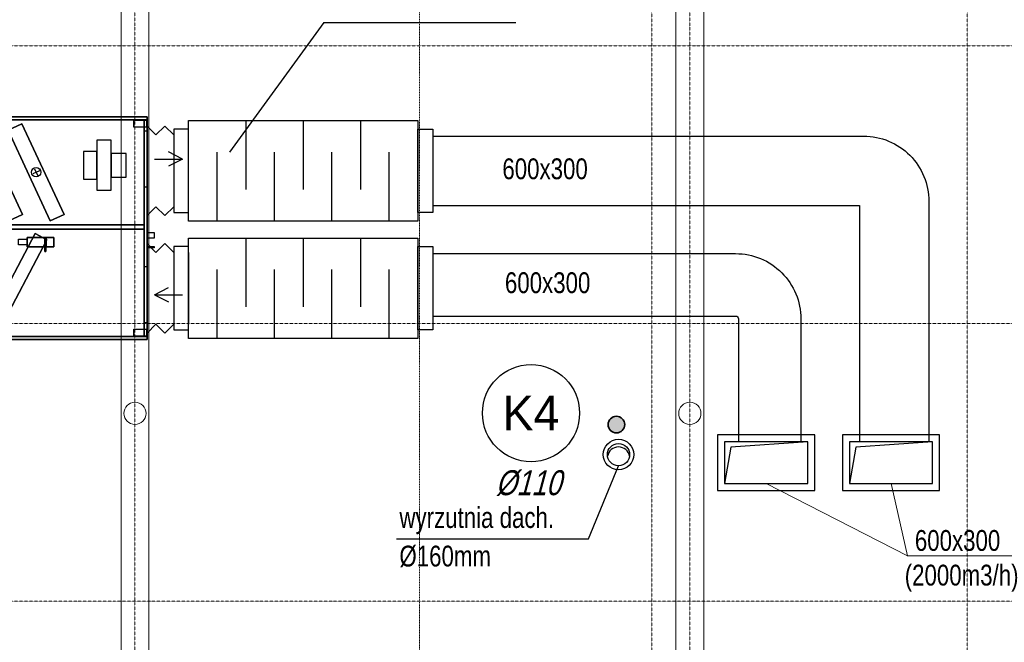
# Model space of a CAD drawing. Header units: millimetres. Extents: x 49908 to 79848, y -11883 to -3092.
# Tile 173 of 222: x 76517 to 77227, y -11046 to -10598. Entities that reach past the tile are written whole.
import ezdxf
from ezdxf.enums import TextEntityAlignment as Align

# ---------------------------------------------------------------- set-up
doc = ezdxf.new("R2010")
doc.units = ezdxf.units.MM
doc.linetypes.add('0.5_0.5', pattern=[10, 5, -5])
doc.linetypes.add('DASHDOT', pattern=[1, 0.5, -0.25, 0, -0.25])
for name, color, linetype, lineweight in [('A_CIENKA', 9, 'Continuous', 9), ('A_OSIE', 9, 'DASHDOT', 9), ('A_WIDOK', 9, 'Continuous', 9), ('S_Kanalizacja', 6, 'Continuous', 35)]:
    doc.layers.add(name, color=color, linetype=linetype, lineweight=lineweight)
doc.layers.add('S_Centrala', color=2, linetype='Continuous')
doc.layers.add('S_Opis - kanalizacja', color=3, linetype='Continuous')
for name, color, linetype, true_color in [('S_W_Opis', 7, 'Continuous', 0xb000eb), ('S_W_went nawiewna', 7, 'Continuous', 0x129b2b), ('S_W_went wyrzut', 7, 'Continuous', 0xa32900), ('S_W_went wywiewna', 7, 'Continuous', 0xdf5d0c)]:
    doc.layers.add(name, color=color, linetype=linetype, true_color=true_color)
doc.styles.add('ROMANS', font='romanpl.shx', dxfattribs={"bigfont": 'romanbigpl.shx'})

# ---------------------------------------------------------------- blocks, each defined once
blk = doc.blocks.new('Centrala')
at = {"layer": 'S_Centrala'}
for p, q in [((78520.29, -10444.08), (78520.29, -10423.68)), ((78520.29, -10444.08), (78515.19, -10433.88)), ((78520.29, -10444.08), (78525.39, -10433.88)), ((78487.79, -10511.08), (78487.79, -10767.08)), ((78487.79, -10511.08), (78648.29, -10511.08)), ((78487.79, -10511.08), (78487.79, -10511.08)), ((78648.29, -10511.08), (78648.29, -10767.08)), ((78648.29, -10511.08), (78648.29, -10511.08)), ((78634.39, -10522.38), (78639.59, -10522.38)), ((78636.99, -10519.78), (78636.99, -10524.98)), ((78621.79, -10526.18), (78621.79, -10526.18)), ((78621.79, -10536.98), (78621.79, -10536.98)), ((78631.29, -10536.98), (78631.29, -10536.98)), ((78709.89, -10541.58), (78699.69, -10536.48)), ((78689.49, -10541.58), (78709.89, -10541.58)), ((78709.89, -10541.58), (78699.69, -10546.68)), ((78623.29, -10547.28), (78623.29, -10547.28)), ((78631.29, -10547.28), (78631.29, -10547.28)), ((78623.29, -10556.88), (78623.29, -10556.88)), ((78560.09, -10565.38), (78503.39, -10590.68)), ((78495.59, -10623.08), (78491.99, -10617.38)), ((78493.49, -10617.88), (78491.99, -10617.38)), ((78491.99, -10617.38), (78493.39, -10621.88)), ((78497.99, -10617.38), (78494.39, -10611.68)), ((78494.39, -10611.68), (78495.59, -10623.08)), ((78634.39, -10643.18), (78639.59, -10643.18)), ((78636.99, -10640.58), (78636.99, -10645.78)), ((78609.39, -10659.48), (78607.09, -10654.58)), ((78610.69, -10685.88), (78605.79, -10688.18)), ((78609.39, -10689.48), (78607.09, -10684.58)), ((78551.29, -10693.38), (78551.29, -10694.18)), ((78623.29, -10721.18), (78623.29, -10721.18)), ((78623.29, -10730.78), (78623.29, -10730.78)), ((78631.29, -10730.78), (78631.29, -10730.78)), ((78621.79, -10741.08), (78621.79, -10741.08)), ((78631.29, -10741.08), (78631.29, -10741.08)), ((78621.79, -10751.88), (78621.79, -10751.88)), ((78487.79, -10767.08), (78648.29, -10767.08)), ((78487.79, -10767.08), (78487.79, -10767.08)), ((78499.39, -10767.28), (78499.39, -10767.28)), ((78499.39, -10767.28), (78499.39, -10767.28)), ((78520.09, -10772.28), (78514.99, -10782.48)), ((78520.09, -10772.28), (78520.09, -10792.68)), ((78520.09, -10772.28), (78525.19, -10782.48)), ((78541.39, -10767.28), (78541.39, -10767.28)), ((78541.39, -10767.28), (78541.39, -10767.28)), ((78597.09, -10767.28), (78597.09, -10767.28)), ((78597.09, -10767.28), (78597.09, -10767.28)), ((78617.79, -10772.28), (78617.79, -10792.68)), ((78639.09, -10767.28), (78639.09, -10767.28)), ((78639.09, -10767.28), (78639.09, -10767.28)), ((78648.29, -10767.08), (78648.29, -10767.08)), ((78617.79, -10792.68), (78612.69, -10782.48)), ((78617.79, -10792.68), (78622.89, -10782.48))]:
    blk.add_line(p, q, dxfattribs=at)
for centre, radius in [((78636.99, -10522.38), 2), ((78636.99, -10643.18), 2), ((78608.29, -10657.08), 3.4), ((78608.29, -10687.08), 3.4), ((78608.29, -10687.08), 3.4)]:
    blk.add_circle(centre, radius, dxfattribs=at)
at = {"layer": 'S_Centrala', "extrusion": (0, 0, -1)}
blk.add_circle((-78608.29, -10657.08), 3.4, dxfattribs=at)
at = {"layer": 'S_Centrala'}
for points, invisible_edges in [([(78500.29, -10511.08), (78500.29, -10486.28), (78500.29, -10449.08)], 5), ([(78540.29, -10511.08), (78540.29, -10486.28), (78540.29, -10449.08)], 5), ([(78500.29, -10511.08), (78500.29, -10511.08), (78500.29, -10486.28)], 12), ([(78540.29, -10511.08), (78540.29, -10511.08), (78540.29, -10486.28)], 12), ([(78648.29, -10517.28), (78684.29, -10517.28), (78684.29, -10517.28)], 12), ([(78648.29, -10517.28), (78684.29, -10517.28), (78666.29, -10517.28)], 13), ([(78648.29, -10517.28), (78666.29, -10517.28), (78648.29, -10517.28)], 5), ([(78648.29, -10565.78), (78684.29, -10565.78), (78684.29, -10565.78)], 12), ([(78648.29, -10565.78), (78684.29, -10565.78), (78666.29, -10565.78)], 13), ([(78648.29, -10565.78), (78666.29, -10565.78), (78648.29, -10565.78)], 5), ([(78567.29, -10569.58), (78567.29, -10665.08), (78500.79, -10635.08)], 13), ([(78567.29, -10569.58), (78500.79, -10635.08), (78500.79, -10599.58)], 5), ([(78567.29, -10569.58), (78570.29, -10569.58), (78636.79, -10599.58)], 12), ([(78567.29, -10569.58), (78636.79, -10599.58), (78636.79, -10635.08)], 13), ([(78567.29, -10569.58), (78636.79, -10635.08), (78570.29, -10665.08)], 13), ([(78567.29, -10569.58), (78570.29, -10665.08), (78567.29, -10665.08)], 13)]:
    blk.add_3dface(points, dxfattribs=dict(at, invisible_edges=invisible_edges))
for points in [[(78500.29, -10486.28), (78500.29, -10449.08), (78540.29, -10449.08), (78540.29, -10486.28)], [(78500.29, -10449.08), (78500.29, -10511.08), (78540.29, -10511.08), (78540.29, -10449.08)], [(78487.79, -10511.08), (78489.99, -10511.08), (78489.99, -10767.08), (78487.79, -10767.08)], [(78487.79, -10511.08), (78489.99, -10511.08), (78489.99, -10767.08), (78487.79, -10767.08)], [(78487.79, -10511.08), (78489.99, -10511.08), (78489.99, -10511.08), (78487.79, -10511.08)], [(78487.79, -10511.08), (78487.79, -10767.08), (78487.79, -10767.08), (78487.79, -10511.08)], [(78489.99, -10511.08), (78489.99, -10767.08), (78489.99, -10767.08), (78489.99, -10511.08)], [(78489.99, -10511.08), (78646.09, -10511.08), (78646.09, -10513.28), (78489.99, -10513.28)], [(78489.99, -10511.08), (78646.09, -10511.08), (78646.09, -10513.28), (78489.99, -10513.28)], [(78489.99, -10511.08), (78646.09, -10511.08), (78646.09, -10511.08), (78489.99, -10511.08)], [(78489.99, -10511.08), (78489.99, -10513.28), (78489.99, -10513.28), (78489.99, -10511.08)], [(78648.29, -10511.08), (78646.09, -10511.08), (78646.09, -10767.08), (78648.29, -10767.08)], [(78648.29, -10511.08), (78646.09, -10511.08), (78646.09, -10767.08), (78648.29, -10767.08)], [(78648.29, -10511.08), (78646.09, -10511.08), (78646.09, -10511.08), (78648.29, -10511.08)], [(78646.09, -10511.08), (78646.09, -10767.08), (78646.09, -10767.08), (78646.09, -10511.08)], [(78646.09, -10511.08), (78646.09, -10513.28), (78646.09, -10513.28), (78646.09, -10511.08)], [(78648.29, -10511.08), (78648.29, -10767.08), (78648.29, -10767.08), (78648.29, -10511.08)], [(78646.09, -10513.28), (78489.99, -10513.28), (78489.99, -10513.28), (78646.09, -10513.28)], [(78489.99, -10513.28), (78646.09, -10513.28), (78646.09, -10764.88), (78489.99, -10764.88)], [(78490.29, -10511.58), (78495.29, -10511.58), (78495.29, -10520.58), (78490.29, -10520.58)], [(78570.29, -10513.28), (78567.29, -10513.28), (78567.29, -10569.58), (78570.29, -10569.58)], [(78570.29, -10513.28), (78567.29, -10513.28), (78567.29, -10569.58), (78570.29, -10569.58)], [(78570.29, -10513.28), (78567.29, -10513.28), (78567.29, -10513.28), (78570.29, -10513.28)], [(78567.29, -10513.28), (78567.29, -10569.58), (78567.29, -10569.58), (78567.29, -10513.28)], [(78570.29, -10513.28), (78570.29, -10569.58), (78570.29, -10569.58), (78570.29, -10513.28)], [(78640.79, -10511.58), (78645.79, -10511.58), (78645.79, -10520.58), (78640.79, -10520.58)], [(78648.29, -10517.28), (78684.29, -10517.28), (78684.29, -10565.78), (78648.29, -10565.78)], [(78666.29, -10517.28), (78648.29, -10517.28), (78648.29, -10565.78), (78666.29, -10565.78)], [(78684.29, -10517.28), (78666.29, -10517.28), (78666.29, -10565.78), (78684.29, -10565.78)], [(78684.29, -10517.28), (78684.29, -10517.28), (78684.29, -10565.78)], [(78497.89, -10568.88), (78493.39, -10560.38), (78559.59, -10525.18), (78564.09, -10533.68)], [(78493.39, -10560.38), (78493.39, -10560.38), (78559.59, -10525.18)], [(78564.09, -10533.68), (78559.59, -10525.18), (78559.59, -10525.18), (78564.09, -10533.68)], [(78604.79, -10526.18), (78621.79, -10526.18), (78621.79, -10536.98), (78604.79, -10536.98)], [(78497.89, -10568.88), (78497.89, -10568.88), (78564.09, -10533.68)], [(78595.29, -10536.98), (78631.29, -10536.98), (78631.29, -10547.28), (78595.29, -10547.28)], [(78603.29, -10547.28), (78623.29, -10547.28), (78623.29, -10556.88), (78603.29, -10556.88)], [(78497.89, -10568.88), (78493.39, -10560.38), (78493.39, -10560.38), (78497.89, -10568.88)], [(78557.79, -10560.38), (78557.79, -10560.38), (78501.19, -10585.58)], [(78562.29, -10570.48), (78557.79, -10560.38), (78501.19, -10585.58), (78505.69, -10595.68)], [(78562.29, -10570.48), (78557.79, -10560.38), (78501.19, -10585.58), (78505.69, -10595.68)], [(78562.29, -10570.48), (78562.29, -10570.48), (78557.79, -10560.38)], [(78500.79, -10599.58), (78567.29, -10569.58), (78567.29, -10569.58), (78500.79, -10599.58)], [(78562.29, -10570.48), (78562.29, -10570.48), (78505.69, -10595.68)], [(78567.29, -10569.58), (78570.29, -10569.58), (78570.29, -10569.58), (78567.29, -10569.58)], [(78570.29, -10569.58), (78636.79, -10599.58), (78636.79, -10599.58), (78570.29, -10569.58)], [(78489.99, -10645.88), (78499.99, -10645.88), (78499.99, -10588.88), (78489.99, -10588.88)], [(78489.99, -10645.88), (78499.99, -10645.88), (78499.99, -10588.88), (78489.99, -10588.88)], [(78499.99, -10588.88), (78489.99, -10588.88), (78489.99, -10588.88), (78499.99, -10588.88)], [(78489.99, -10645.88), (78489.99, -10588.88), (78489.99, -10588.88), (78489.99, -10645.88)], [(78499.99, -10645.88), (78499.99, -10588.88), (78499.99, -10588.88), (78499.99, -10645.88)], [(78505.69, -10595.68), (78505.69, -10595.68), (78501.19, -10585.58)], [(78500.79, -10635.08), (78500.79, -10599.58), (78500.79, -10599.58), (78500.79, -10635.08)], [(78636.79, -10599.58), (78636.79, -10635.08), (78636.79, -10635.08), (78636.79, -10599.58)], [(78646.09, -10618.88), (78636.79, -10618.88), (78636.79, -10615.88), (78646.09, -10615.88)], [(78646.09, -10618.88), (78636.79, -10618.88), (78636.79, -10615.88), (78646.09, -10615.88)], [(78636.79, -10615.88), (78646.09, -10615.88), (78646.09, -10615.88), (78636.79, -10615.88)], [(78636.79, -10618.88), (78636.79, -10615.88), (78636.79, -10615.88), (78636.79, -10618.88)], [(78646.09, -10618.88), (78646.09, -10615.88), (78646.09, -10615.88), (78646.09, -10618.88)], [(78646.09, -10618.88), (78636.79, -10618.88), (78636.79, -10618.88), (78646.09, -10618.88)], [(78490.29, -10634.58), (78495.29, -10634.58), (78495.29, -10643.58), (78490.29, -10643.58)], [(78567.29, -10665.08), (78500.79, -10635.08), (78500.79, -10635.08), (78567.29, -10665.08)], [(78636.79, -10635.08), (78570.29, -10665.08), (78570.29, -10665.08), (78636.79, -10635.08)], [(78643.19, -10646.78), (78577.89, -10677.18), (78573.29, -10667.28), (78638.59, -10636.88)], [(78643.19, -10646.78), (78577.89, -10677.18), (78573.29, -10667.28), (78638.59, -10636.88)], [(78573.29, -10667.28), (78638.59, -10636.88), (78638.59, -10636.88), (78573.29, -10667.28)], [(78643.19, -10646.78), (78638.59, -10636.88), (78638.59, -10636.88), (78643.19, -10646.78)], [(78640.79, -10634.58), (78645.79, -10634.58), (78645.79, -10643.58), (78640.79, -10643.58)], [(78489.99, -10645.88), (78499.99, -10645.88), (78499.99, -10645.88), (78489.99, -10645.88)], [(78564.09, -10686.38), (78559.59, -10694.88), (78493.39, -10659.68), (78497.89, -10651.18)], [(78497.89, -10651.18), (78493.39, -10659.68), (78493.39, -10659.68), (78497.89, -10651.18)], [(78564.09, -10686.38), (78564.09, -10686.38), (78497.89, -10651.18)], [(78643.19, -10646.78), (78577.89, -10677.18), (78577.89, -10677.18), (78643.19, -10646.78)], [(78559.59, -10694.88), (78559.59, -10694.88), (78493.39, -10659.68)], [(78570.29, -10764.88), (78567.29, -10764.88), (78567.29, -10665.08), (78570.29, -10665.08)], [(78570.29, -10764.88), (78567.29, -10764.88), (78567.29, -10665.08), (78570.29, -10665.08)], [(78567.29, -10665.08), (78570.29, -10665.08), (78570.29, -10665.08), (78567.29, -10665.08)], [(78567.29, -10764.88), (78567.29, -10665.08), (78567.29, -10665.08), (78567.29, -10764.88)], [(78570.29, -10764.88), (78570.29, -10665.08), (78570.29, -10665.08), (78570.29, -10764.88)], [(78643.19, -10676.78), (78577.89, -10707.18), (78573.29, -10697.28), (78638.59, -10666.88)], [(78643.19, -10676.78), (78577.89, -10707.18), (78573.29, -10697.28), (78638.59, -10666.88)], [(78573.29, -10697.28), (78638.59, -10666.88), (78638.59, -10666.88), (78573.29, -10697.28)], [(78577.89, -10677.18), (78573.29, -10667.28), (78573.29, -10667.28), (78577.89, -10677.18)], [(78643.19, -10676.78), (78638.59, -10666.88), (78638.59, -10666.88), (78643.19, -10676.78)], [(78555.99, -10674.28), (78559.99, -10674.28), (78559.99, -10680.68), (78555.99, -10680.68)], [(78561.39, -10699.78), (78554.59, -10699.78), (78554.59, -10680.68), (78561.39, -10680.68)], [(78561.39, -10699.78), (78554.59, -10699.78), (78554.59, -10680.68), (78561.39, -10680.68)], [(78554.59, -10680.68), (78561.39, -10680.68), (78561.39, -10680.68), (78554.59, -10680.68)], [(78554.59, -10699.78), (78554.59, -10680.68), (78554.59, -10680.68), (78554.59, -10699.78)], [(78561.39, -10699.78), (78561.39, -10680.68), (78561.39, -10680.68), (78561.39, -10699.78)], [(78643.19, -10676.78), (78577.89, -10707.18), (78577.89, -10707.18), (78643.19, -10676.78)], [(78564.09, -10686.38), (78559.59, -10694.88), (78559.59, -10694.88), (78564.09, -10686.38)], [(78554.59, -10693.38), (78554.59, -10694.18), (78551.29, -10694.18), (78551.29, -10693.38)], [(78561.39, -10694.28), (78554.59, -10694.28), (78554.59, -10693.28), (78561.39, -10693.28)], [(78561.39, -10694.28), (78554.59, -10694.28), (78554.59, -10693.28), (78561.39, -10693.28)], [(78554.59, -10693.28), (78561.39, -10693.28), (78561.39, -10693.28), (78554.59, -10693.28)], [(78554.59, -10694.28), (78554.59, -10693.28), (78554.59, -10693.28), (78554.59, -10694.28)], [(78561.39, -10694.28), (78554.59, -10694.28), (78554.59, -10694.28), (78561.39, -10694.28)], [(78561.39, -10694.28), (78561.39, -10693.28), (78561.39, -10693.28), (78561.39, -10694.28)], [(78561.39, -10699.78), (78554.59, -10699.78), (78554.59, -10699.78), (78561.39, -10699.78)], [(78577.89, -10707.18), (78573.29, -10697.28), (78573.29, -10697.28), (78577.89, -10707.18)], [(78603.29, -10730.78), (78623.29, -10730.78), (78623.29, -10721.18), (78603.29, -10721.18)], [(78595.29, -10741.08), (78631.29, -10741.08), (78631.29, -10730.78), (78595.29, -10730.78)], [(78604.79, -10751.88), (78621.79, -10751.88), (78621.79, -10741.08), (78604.79, -10741.08)], [(78490.29, -10757.58), (78495.29, -10757.58), (78495.29, -10766.58), (78490.29, -10766.58)], [(78640.79, -10757.58), (78645.79, -10757.58), (78645.79, -10766.58), (78640.79, -10766.58)], [(78489.99, -10767.08), (78646.09, -10767.08), (78646.09, -10764.88), (78489.99, -10764.88)], [(78489.99, -10767.08), (78646.09, -10767.08), (78646.09, -10764.88), (78489.99, -10764.88)], [(78646.09, -10764.88), (78489.99, -10764.88), (78489.99, -10764.88), (78646.09, -10764.88)], [(78489.99, -10767.08), (78489.99, -10764.88), (78489.99, -10764.88), (78489.99, -10767.08)], [(78500.09, -10767.08), (78540.09, -10767.08), (78540.09, -10764.88), (78500.09, -10764.88)], [(78570.29, -10764.88), (78567.29, -10764.88), (78567.29, -10764.88), (78570.29, -10764.88)], [(78597.79, -10767.08), (78637.79, -10767.08), (78637.79, -10764.88), (78597.79, -10764.88)], [(78646.09, -10767.08), (78646.09, -10764.88), (78646.09, -10764.88), (78646.09, -10767.08)], [(78489.99, -10767.08), (78487.79, -10767.08), (78487.79, -10767.08), (78489.99, -10767.08)], [(78489.99, -10767.08), (78646.09, -10767.08), (78646.09, -10767.08), (78489.99, -10767.08)], [(78553.79, -10767.08), (78554.79, -10767.08), (78554.79, -10772.08), (78553.79, -10772.08)], [(78560.79, -10767.08), (78564.79, -10767.08), (78564.79, -10772.08), (78560.79, -10772.08)], [(78646.09, -10767.08), (78648.29, -10767.08), (78648.29, -10767.08), (78646.09, -10767.08)]]:
    blk.add_3dface(points, dxfattribs=at)

msp = doc.modelspace()

# ---------------------------------------------------------------- hatches: boundary and pattern name
at = {"layer": 'S_Kanalizacja'}
h = msp.add_hatch(color=256, dxfattribs=at)
edge = h.paths.add_edge_path()
edge.add_arc((76947.41, -10889.49), 6, -270, 90, ccw=False)

# ---------------------------------------------------------------- linework, layer by layer
at = {"layer": 'A_CIENKA'}
for p, q in [((76590.4, -11176.57), (76590.4, -9236.68)), ((76610.4, -11176.57), (76610.4, -9236.68)), ((76990.4, -9236.68), (76990.4, -11176.57)), ((77010.4, -11176.57), (77010.4, -9236.68))]:
    msp.add_line(p, q, dxfattribs=at)
at = {"layer": 'A_CIENKA', "linetype": '0.5_0.5', "ltscale": 0.02}
msp.add_line((76805.4, -11176.57), (76805.4, -9236.68), dxfattribs=at)
at = {"layer": 'A_CIENKA', "linetype": '0.5_0.5'}
msp.add_line((77010.4, -10016.68), (77010.4, -11176.57), dxfattribs=at)
at = {"layer": 'A_CIENKA'}
for centre in [(76600.4, -10881.36), (77000.4, -10881.36)]:
    msp.add_circle(centre, 8, dxfattribs=at)
at = {"layer": 'A_OSIE', "ltscale": 0.3, "transparency": 33554559}
for p, q in [((76600.4, -11540.32), (76600.4, -8493.04)), ((76972.9, -8493.04), (76972.9, -11540.32)), ((77000.4, -11540.32), (77000.4, -8493.04)), ((77200.4, -8493.04), (77200.4, -11540.32)), ((78251.74, -10616.68), (75350.78, -10616.68)), ((78251.74, -10816.68), (75350.78, -10816.68)), ((78251.74, -11016.68), (75350.78, -11016.68))]:
    msp.add_line(p, q, dxfattribs=at)
at = {"layer": 'A_WIDOK', "linetype": '0.5_0.5', "ltscale": 0.02}
for points in [[(76590.4, -9516.68), (77010.4, -9516.68), (77010.4, -11226.68), (76590.4, -11226.68)], [(76610.4, -9536.68), (76990.4, -9536.68), (76990.4, -11206.68), (76610.4, -11206.68)]]:
    msp.add_lwpolyline(points, close=True, dxfattribs=at)
at = {"layer": 'S_Kanalizacja'}
msp.add_circle((76947.41, -10889.49), 6, dxfattribs=at)
at = {"layer": 'S_Opis - kanalizacja'}
msp.add_circle((76885.9, -10881.2, 0), 35, dxfattribs=at)
at = {"layer": 'S_W_Opis', "color": 1, "ltscale": 0.1}
for p, q in [((76736.59, -10599.76), (76668.65, -10693.23)), ((76927.26, -10971.78), (76948.98, -10919.07))]:
    msp.add_line(p, q, dxfattribs=at)
at = {"layer": 'S_W_Opis', "color": 3, "ltscale": 0.1}
for p, q in [((76736.59, -10599.76), (76874.94, -10599.76)), ((76788.91, -10971.78), (76927.26, -10971.78))]:
    msp.add_line(p, q, dxfattribs=at)
at = {"layer": 'S_W_Opis', "lineweight": 18}
for p, q in [((77157.36, -10983.96), (77055.4, -10931.91)), ((77157.36, -10983.96), (77145.4, -10931.91)), ((77253.89, -10983.96), (77157.12, -10983.96))]:
    msp.add_line(p, q, dxfattribs=at)
at = {"layer": 'S_W_went nawiewna', "ltscale": 2}
for p, q in [((76680.4, -10670.5), (76680.4, -10720.1)), ((76721.73, -10670.5), (76721.73, -10720.1)), ((76763.06, -10670.5), (76763.06, -10720.1)), ((76659.73, -10742.83), (76659.73, -10693.23)), ((76701.06, -10742.83), (76701.06, -10693.23)), ((76742.39, -10742.83), (76742.39, -10693.23)), ((76783.73, -10742.83), (76783.73, -10693.23)), ((76783.73, -10742.83), (76783.73, -10693.23)), ((77119.99, -10905.75), (77115.4, -10931.91)), ((77119.99, -10905.75), (77115.4, -10931.91)), ((77175.4, -10901.91), (77119.99, -10905.75)), ((77175.4, -10901.91), (77119.99, -10905.75))]:
    msp.add_line(p, q, dxfattribs=at)
at = {"layer": 'S_W_went nawiewna'}
for points in [[(76804.39, -10742.83), (76639.06, -10742.83), (76639.06, -10670.5), (76804.39, -10670.5)], [(76639.06, -10676.66), (76628.36, -10676.66), (76628.36, -10736.66), (76639.06, -10736.66)], [(76804.39, -10676.66), (76815.09, -10676.66), (76815.09, -10736.66), (76804.39, -10736.66)], [(77110.4, -10936.91), (77180.4, -10936.91), (77180.4, -10896.91), (77110.4, -10896.91)], [(77110.4, -10936.91), (77180.4, -10936.91), (77180.4, -10896.91), (77110.4, -10896.91)], [(77115.4, -10931.91), (77175.4, -10931.91), (77175.4, -10901.91), (77115.4, -10901.91)], [(77115.4, -10931.91), (77175.4, -10931.91), (77175.4, -10901.91), (77115.4, -10901.91)]]:
    msp.add_lwpolyline(points, close=True, dxfattribs=at)
for points in [[(76609.17, -10674.43), (76615.57, -10680.83), (76621.97, -10674.43), (76628.36, -10680.83), (76628.36, -10680.83), (76628.36, -10680.83)], [(76609.17, -10738.89), (76615.57, -10732.49), (76621.97, -10738.89), (76628.36, -10732.49), (76628.36, -10732.49), (76628.36, -10732.49)], [(76815.09, -10731.66), (77122.69, -10731.66), (77122.69, -10901.91)]]:
    msp.add_lwpolyline(points, dxfattribs=at)
msp.add_lwpolyline([(76815.09, -10681.66), (77125.69, -10681.66, -0.414214), (77172.69, -10728.66), (77172.69, -10901.91)], format="xyb", dxfattribs=at)
at = {"layer": 'S_W_went wyrzut'}
for radius in [11, 8]:
    msp.add_circle((76948.98, -10911.07), radius, dxfattribs=at)
msp.add_arc((76948.98, -10913.58), 8, 9.03736, 170.96264, dxfattribs=at)
at = {"layer": 'S_W_went wywiewna', "ltscale": 2}
for p, q in [((76680.4, -10755.12), (76680.4, -10804.72)), ((76721.73, -10755.12), (76721.73, -10804.72)), ((76763.06, -10755.12), (76763.06, -10804.72)), ((76628.36, -10765.45), (76628.36, -10817.12)), ((76628.36, -10765.45), (76628.36, -10817.12)), ((76639.06, -10765.45), (76639.06, -10817.12)), ((76659.73, -10827.45), (76659.73, -10777.85)), ((76701.06, -10827.45), (76701.06, -10777.85)), ((76742.39, -10827.45), (76742.39, -10777.85)), ((76783.73, -10827.45), (76783.73, -10777.85)), ((76783.73, -10827.45), (76783.73, -10777.85)), ((77029.99, -10905.75), (77025.4, -10931.91)), ((77029.99, -10905.75), (77025.4, -10931.91)), ((77085.4, -10901.91), (77029.99, -10905.75)), ((77085.4, -10901.91), (77029.99, -10905.75))]:
    msp.add_line(p, q, dxfattribs=at)
at = {"layer": 'S_W_went wywiewna'}
for points in [[(76609.17, -10759.05), (76615.57, -10765.45), (76621.97, -10759.05), (76628.36, -10765.45), (76628.36, -10765.45), (76628.36, -10765.45)], [(76609.17, -10823.51), (76615.57, -10817.12), (76621.97, -10823.51), (76628.36, -10817.12), (76628.36, -10817.12), (76628.36, -10817.12)]]:
    msp.add_lwpolyline(points, dxfattribs=at)
for points in [[(76804.39, -10827.45), (76639.06, -10827.45), (76639.06, -10755.12), (76804.39, -10755.12)], [(76639.06, -10761.28), (76628.36, -10761.28), (76628.36, -10821.28), (76639.06, -10821.28)], [(76804.39, -10761.28), (76815.09, -10761.28), (76815.09, -10821.28), (76804.39, -10821.28)], [(77020.4, -10936.91), (77090.4, -10936.91), (77090.4, -10896.91), (77020.4, -10896.91)], [(77020.4, -10936.91), (77090.4, -10936.91), (77090.4, -10896.91), (77020.4, -10896.91)], [(77025.4, -10931.91), (77085.4, -10931.91), (77085.4, -10901.91), (77025.4, -10901.91)], [(77025.4, -10931.91), (77085.4, -10931.91), (77085.4, -10901.91), (77025.4, -10901.91)]]:
    msp.add_lwpolyline(points, close=True, dxfattribs=at)
for points in [[(76815.09, -10766.28), (77033.4, -10766.28, -0.414214), (77080.4, -10813.28), (77080.4, -10901.91)], [(76815.09, -10811.28), (77033.4, -10811.28, -0.414214), (77035.4, -10813.28), (77035.4, -10901.91)]]:
    msp.add_lwpolyline(points, format="xyb", dxfattribs=at)

# ---------------------------------------------------------------- block references
at = {"layer": 'S_W_went wywiewna', "rotation": 90}
msp.add_blockref('Centrala', (65842.1, -89315.96), dxfattribs=at)

# ---------------------------------------------------------------- texts
at = {"layer": 'S_Opis - kanalizacja', "style": 'ROMANS'}
msp.add_text('K4', height=25, dxfattribs=at).set_placement((76885.9, -10881.2, 0), align=Align.MIDDLE_CENTER)
at = {"layer": 'S_Opis - kanalizacja', "color": 2, "lineweight": 18, "style": 'ROMANS', "oblique": 15, "width": 0.8}
msp.add_text('%%C110', height=18, dxfattribs=at).set_placement((76860.35, -10940.32))
at = {"layer": 'S_W_Opis', "lineweight": 18, "style": 'ROMANS', "width": 0.8}
for s, p in [('600x300', (76865.24, -10712.69)), ('600x300', (76867.09, -10794.74)), ('wyrzutnia dach.', (76791.04, -10963.92)), ('i nagrzewnicą elektryczną 3,5kW i chłodn freon. Qc=10,83kW; V=2000m3/h (W1)', (75929.24, -10970.36)), ('600x300', (77162.58, -10980.42)), ('%%c160mm', (76791.04, -10991.68)), ('(2000m3/h)', (77155.27, -11005.4))]:
    msp.add_text(s, height=15, dxfattribs=at).set_placement(p)

doc.saveas('drawing.dxf')
